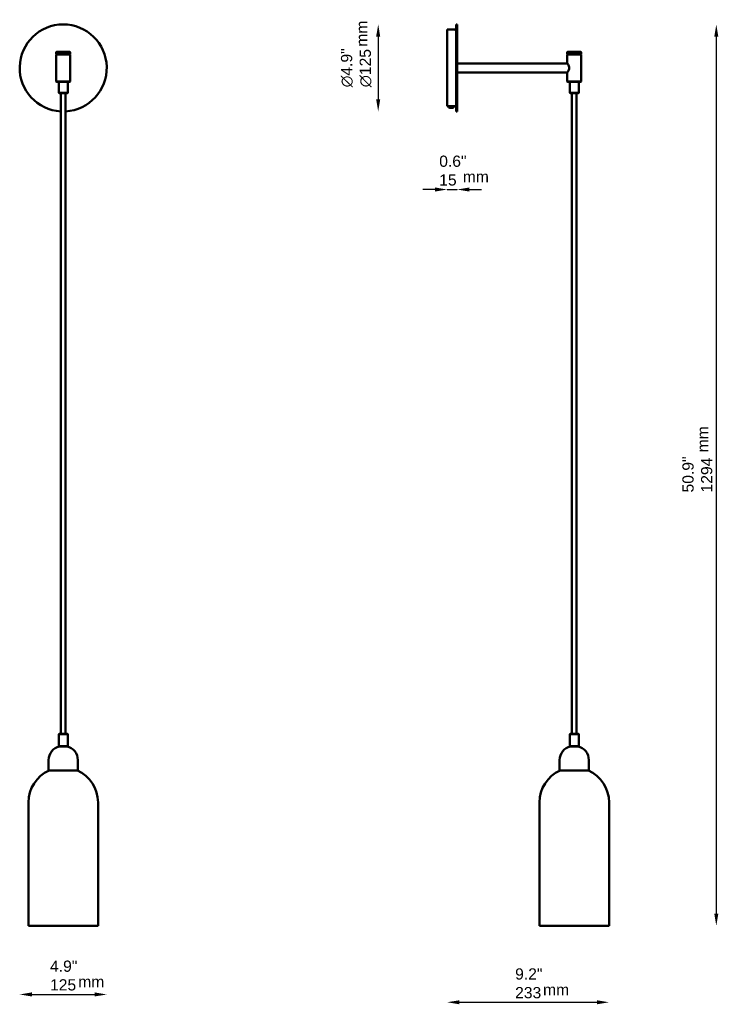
# Model space of a CAD drawing. Header units: millimetres. Extents: x 994 to 1998, y 415 to 1829.
import ezdxf

# ---------------------------------------------------------------- set-up
doc = ezdxf.new("R2010")
doc.units = ezdxf.units.MM
doc.header["$LTSCALE"] = 7
for name, color, linetype, lineweight in [('Symbol (ISO)', 7, 'Continuous', 25), ('Widoczne (ISO)', 7, 'Continuous', 50), ('Wymiar (ISO)', 7, 'Continuous', 25)]:
    doc.layers.add(name, color=color, linetype=linetype, lineweight=lineweight)
doc.styles.add('Tekst notatki (ISO)', font='arial.ttf')
doc.dimstyles.new('Domyślne (ISO)', dxfattribs={"dimscale": 7, "dimtxt": 2.3, "dimasz": 2.5, "dimexe": 3.175, "dimexo": 0, "dimgap": 0.762, "dimtad": 1, "dimdec": 1, "dimlfac": 0.03937, "dimzin": 0, "dimdsep": 46, "dimtxsty": 'Tekst notatki (ISO)', "dimcen": 0.09, "dimdle": 10, "dimclrd": 256, "dimclre": 256, "dimclrt": 256, "dimazin": 2, "dimtfac": 1, "dimtmove": 0, "dimatfit": 3, "dimfxl": 0, "dimtolj": 1, "dimlwd": -1, "dimlwe": -1, "dimarcsym": 0})

# ---------------------------------------------------------------- blocks, each defined once
blk = doc.blocks.new('*D4')
at = {"layer": 'Defpoints', "color": 0, "transparency": 16777216}
for p in [(1622.7, 1821.7), (1840.7, 527.7), (1994.7, 527.7)]:
    blk.add_point(p, dxfattribs=at)
at = {"layer": 'Wymiar (ISO)', "transparency": 16777216}
blk.add_line((1994.7, 1804.2), (1994.7, 545.2), dxfattribs=at)
for points in [[(1991.8, 1804.2), (1997.6, 1804.2), (1994.7, 1821.7)], [(1991.8, 545.2), (1997.6, 545.2), (1994.7, 527.7)]]:
    blk.add_solid(points, dxfattribs=at)
at = {"layer": 'Wymiar (ISO)', "transparency": 16777216, "insert": (1946, 1149.8), "char_height": 16.1, "attachment_point": 1, "rotation": 90, "style": 'Tekst notatki (ISO)'}
blk.add_mtext('\\A1;50.9"\\P1294', dxfattribs=at)
blk = doc.blocks.new('*D5')
at = {"layer": 'Defpoints', "color": 0, "transparency": 16777216}
for p in [(1621.2, 1821.7), (1509.2, 1696.7), (1621.2, 1696.7)]:
    blk.add_point(p, dxfattribs=at)
at = {"layer": 'Wymiar (ISO)', "transparency": 16777216}
blk.add_line((1509.2, 1804.2), (1509.2, 1714.2), dxfattribs=at)
for points in [[(1506.2, 1804.2), (1512.1, 1804.2), (1509.2, 1821.7)], [(1506.2, 1714.2), (1512.1, 1714.2), (1509.2, 1696.7)]]:
    blk.add_solid(points, dxfattribs=at)
at = {"layer": 'Wymiar (ISO)', "transparency": 16777216, "insert": (1455.7, 1731.5), "char_height": 16.1, "attachment_point": 1, "rotation": 90, "style": 'Tekst notatki (ISO)'}
blk.add_mtext('\\A1;{\\fAIGDT|b0|i0;\\ln}\\fArial|b0|i0;{\\H16.1000;4.9"}\\P∅125', dxfattribs=at)
blk = doc.blocks.new('*D6')
at = {"layer": 'Defpoints', "color": 0, "transparency": 16777216}
for p in [(1608.2, 1704.2), (1622.7, 1696.7), (1622.7, 1584.7)]:
    blk.add_point(p, dxfattribs=at)
at = {"layer": 'Wymiar (ISO)', "transparency": 16777216}
for p, q in [((1590.7, 1584.7), (1573.2, 1584.7)), ((1608.2, 1584.7), (1622.7, 1584.7)), ((1640.2, 1584.7), (1657.7, 1584.7))]:
    blk.add_line(p, q, dxfattribs=at)
for points in [[(1590.7, 1587.7), (1590.7, 1581.8), (1608.2, 1584.7)], [(1640.2, 1587.7), (1640.2, 1581.8), (1622.7, 1584.7)]]:
    blk.add_solid(points, dxfattribs=at)
at = {"layer": 'Wymiar (ISO)', "transparency": 16777216, "insert": (1596.8, 1633.4), "char_height": 16.1, "attachment_point": 1, "style": 'Tekst notatki (ISO)'}
blk.add_mtext('\\A1;0.6"\\P15', dxfattribs=at)
blk = doc.blocks.new('*D7')
at = {"layer": 'Defpoints', "color": 0, "transparency": 16777216}
for p in [(994.3, 1759.2), (1119.3, 1759.2), (1119.3, 429.2)]:
    blk.add_point(p, dxfattribs=at)
at = {"layer": 'Wymiar (ISO)', "transparency": 16777216}
blk.add_line((1011.8, 429.2), (1101.8, 429.2), dxfattribs=at)
for points in [[(1011.8, 432.2), (1011.8, 426.3), (994.3, 429.2)], [(1101.8, 432.2), (1101.8, 426.3), (1119.3, 429.2)]]:
    blk.add_solid(points, dxfattribs=at)
at = {"layer": 'Wymiar (ISO)', "transparency": 16777216, "insert": (1037.9, 477.9), "char_height": 16.1, "attachment_point": 1, "style": 'Tekst notatki (ISO)'}
blk.add_mtext('\\A1;4.9"\\P125', dxfattribs=at)
blk = doc.blocks.new('*D8')
at = {"layer": 'Defpoints', "color": 0, "transparency": 16777216}
for p in [(1608.2, 1704.2), (1840.7, 527.7), (1840.7, 418)]:
    blk.add_point(p, dxfattribs=at)
at = {"layer": 'Wymiar (ISO)', "transparency": 16777216}
blk.add_line((1625.7, 418), (1823.2, 418), dxfattribs=at)
for points in [[(1625.7, 420.9), (1625.7, 415.1), (1608.2, 418)], [(1823.2, 420.9), (1823.2, 415.1), (1840.7, 418)]]:
    blk.add_solid(points, dxfattribs=at)
at = {"layer": 'Wymiar (ISO)', "transparency": 16777216, "insert": (1705.8, 466.7), "char_height": 16.1, "attachment_point": 1, "style": 'Tekst notatki (ISO)'}
blk.add_mtext('\\A1;9.2"\\P233', dxfattribs=at)

msp = doc.modelspace()

# ---------------------------------------------------------------- linework, layer by layer
at = {"layer": 'Widoczne (ISO)'}
for p, q in [((1608.17, 1814.24), (1608.17, 1704.24)), ((1619.17, 1814.24), (1608.17, 1814.24)), ((1621.17, 1696.74), (1621.17, 1821.74)), ((1621.17, 1821.74), (1622.67, 1821.74)), ((1622.67, 1696.74), (1622.67, 1821.74)), ((1047.33, 1782.24), (1046.83, 1781.74)), ((1066.83, 1781.74), (1046.83, 1781.74)), ((1046.83, 1781.74), (1046.83, 1779.74)), ((1047.33, 1782.24), (1066.33, 1782.24)), ((1066.33, 1782.24), (1066.83, 1781.74)), ((1066.83, 1781.74), (1066.83, 1779.74)), ((1781.17, 1782.24), (1780.67, 1781.74)), ((1800.67, 1781.74), (1780.67, 1781.74)), ((1780.67, 1781.74), (1780.67, 1779.74)), ((1781.17, 1782.24), (1800.17, 1782.24)), ((1800.17, 1782.24), (1800.67, 1781.74)), ((1800.67, 1781.74), (1800.67, 1779.74)), ((1046.83, 1779.74), (1066.83, 1779.74)), ((1047.33, 1779.24), (1046.83, 1779.74)), ((1047.33, 1779.24), (1046.83, 1778.74)), ((1066.83, 1778.74), (1046.83, 1778.74)), ((1046.83, 1778.74), (1046.83, 1739.74)), ((1066.33, 1779.24), (1047.33, 1779.24)), ((1047.33, 1779.24), (1066.33, 1779.24)), ((1066.33, 1779.24), (1066.83, 1779.74)), ((1066.33, 1779.24), (1066.83, 1778.74)), ((1066.83, 1778.74), (1066.83, 1739.74)), ((1780.67, 1779.74), (1800.67, 1779.74)), ((1781.17, 1779.24), (1780.67, 1779.74)), ((1781.17, 1779.24), (1780.67, 1778.74)), ((1800.67, 1778.74), (1780.67, 1778.74)), ((1780.67, 1778.74), (1780.67, 1765.99)), ((1800.17, 1779.24), (1781.17, 1779.24)), ((1781.17, 1779.24), (1800.17, 1779.24)), ((1800.17, 1779.24), (1800.67, 1779.74)), ((1800.17, 1779.24), (1800.67, 1778.74)), ((1800.67, 1778.74), (1800.67, 1739.74)), ((1780.84, 1765.74), (1622.67, 1765.74)), ((1780.84, 1752.74), (1622.67, 1752.74)), ((1046.83, 1739.74), (1066.83, 1739.74)), ((1047.33, 1739.24), (1046.83, 1739.74)), ((1066.33, 1739.24), (1047.33, 1739.24)), ((1050.33, 1723.74), (1050.33, 1739.24)), ((1063.33, 1723.74), (1063.33, 1739.24)), ((1066.33, 1739.24), (1066.83, 1739.74)), ((1780.67, 1752.49), (1780.67, 1739.74)), ((1780.67, 1739.74), (1800.67, 1739.74)), ((1781.17, 1739.24), (1780.67, 1739.74)), ((1800.17, 1739.24), (1781.17, 1739.24)), ((1784.17, 1733.87), (1784.17, 1739.24)), ((1797.17, 1723.74), (1797.17, 1739.24)), ((1800.17, 1739.24), (1800.67, 1739.74)), ((1784.17, 1733.74), (1784.2, 1733.77)), ((1784.17, 1730.74), (1784.17, 1733.74)), ((1784.17, 1730.74), (1784.2, 1730.72)), ((1784.17, 1723.74), (1784.17, 1730.62)), ((1050.33, 1723.74), (1063.33, 1723.74)), ((1050.83, 1723.24), (1050.33, 1723.74)), ((1062.83, 1723.24), (1050.83, 1723.24)), ((1053.33, 803.24), (1053.33, 1723.24)), ((1060.33, 803.24), (1060.33, 1723.24)), ((1062.83, 1723.24), (1063.33, 1723.74)), ((1784.17, 1723.74), (1797.17, 1723.74)), ((1784.67, 1723.24), (1784.17, 1723.74)), ((1796.67, 1723.24), (1784.67, 1723.24)), ((1787.17, 803.24), (1787.17, 1723.24)), ((1794.17, 803.24), (1794.17, 1723.24)), ((1796.67, 1723.24), (1797.17, 1723.74)), ((1610.07, 1704.24), (1608.17, 1704.24)), ((1617.67, 1704.24), (1610.07, 1704.24)), ((1610.07, 1703.94), (1610.07, 1704.24)), ((1615.77, 1702.04), (1611.97, 1702.04)), ((1619.17, 1704.24), (1617.67, 1704.24)), ((1617.67, 1703.94), (1617.67, 1704.24)), ((1621.17, 1696.74), (1622.67, 1696.74)), ((1050.83, 803.24), (1050.33, 802.74)), ((1063.33, 802.74), (1050.33, 802.74)), ((1050.33, 802.74), (1050.33, 785.74)), ((1050.83, 803.24), (1062.83, 803.24)), ((1062.83, 803.24), (1063.33, 802.74)), ((1063.33, 802.74), (1063.33, 785.74)), ((1784.67, 803.24), (1784.17, 802.74)), ((1797.17, 802.74), (1784.17, 802.74)), ((1784.17, 802.74), (1784.17, 795.87)), ((1784.17, 795.74), (1784.2, 795.77)), ((1784.17, 792.74), (1784.17, 795.74)), ((1784.17, 792.74), (1784.2, 792.72)), ((1784.17, 792.62), (1784.17, 785.74)), ((1784.67, 803.24), (1796.67, 803.24)), ((1796.67, 803.24), (1797.17, 802.74)), ((1797.17, 802.74), (1797.17, 785.74)), ((1050.33, 785.74), (1063.33, 785.74)), ((1050.83, 785.24), (1050.33, 785.74)), ((1062.83, 785.24), (1050.83, 785.24)), ((1062.83, 785.24), (1063.33, 785.74)), ((1784.17, 785.74), (1797.17, 785.74)), ((1784.67, 785.24), (1784.17, 785.74)), ((1796.67, 785.24), (1784.67, 785.24)), ((1796.67, 785.24), (1797.17, 785.74)), ((1035.83, 765.69), (1035.83, 750.69)), ((1077.83, 765.69), (1077.83, 750.69)), ((1769.67, 765.69), (1769.67, 750.69)), ((1811.67, 765.69), (1811.67, 750.69)), ((1035.83, 750.69), (1077.83, 750.69)), ((1769.67, 750.69), (1811.67, 750.69)), ((1006.83, 705), (1006.83, 527.69)), ((1106.83, 705), (1106.83, 527.69)), ((1740.67, 705), (1740.67, 527.69)), ((1840.67, 705), (1840.67, 527.69)), ((1006.83, 527.69), (1106.83, 527.69)), ((1740.67, 527.69), (1840.67, 527.69))]:
    msp.add_line(p, q, dxfattribs=at)
for centre, radius, start, end in [((1056.83, 1759.24), 62.5, 273.21024, 266.78976), ((1619.17, 1812.24), 2, 0, 90), ((1611.97, 1703.94), 1.9, 180, 270), ((1611.47, 1704.64), 0.4, 270, 278.45056), ((1615.77, 1703.94), 1.9, 270, 0), ((1619.17, 1706.24), 2, 270, 0), ((1055.83, 765.69), 20, 102.17718, 180), ((1057.83, 765.69), 20, 0, 77.82282), ((1789.67, 765.69), 20, 102.17718, 180), ((1791.67, 765.69), 20, 0, 77.82282), ((1056.83, 705), 50, 113.94447, 180), ((1056.83, 705), 50, 0, 66.05553), ((1790.67, 705), 50, 113.94447, 180), ((1790.67, 705), 50, 0, 66.05553)]:
    msp.add_arc(centre, radius, start, end, dxfattribs=at)
for points, knots in [([(1780.67, 1765.99), (1780.67, 1765.99), (1780.8, 1765.81), (1781.25, 1765.11), (1781.57, 1764.6), (1782.2, 1763.43), (1782.57, 1762.69), (1783.12, 1761.05), (1783.29, 1760.13), (1783.29, 1759.24), (1783.29, 1758.36), (1783.12, 1757.44), (1782.57, 1755.8), (1782.2, 1755.06), (1781.57, 1753.89), (1781.25, 1753.38), (1780.8, 1752.68), (1780.67, 1752.49), (1780.67, 1752.49)], [3.182447, 3.182447, 3.182447, 3.182447, 3.4460844, 3.4460844, 3.7097218, 3.7097218, 3.9764922, 3.9764922, 4.2432627, 4.2432627, 4.2432627, 4.5100331, 4.5100331, 4.7768036, 4.7768036, 5.040441, 5.040441, 5.3040784, 5.3040784, 5.3040784, 5.3040784]), ([(1784.17, 1733.87), (1784.17, 1733.87), (1784.18, 1733.82), (1784.22, 1733.66), (1784.25, 1733.53), (1784.28, 1733.36), (1784.29, 1733.32), (1784.29, 1733.28)], [0.73608892, 0.73608892, 0.73608892, 0.73608892, 0.79742542, 0.79742542, 0.85876191, 0.85876191, 0.87382826, 0.87382826, 0.87382826, 0.87382826]), ([(1784.29, 1731.21), (1784.29, 1731.17), (1784.28, 1731.13), (1784.25, 1730.96), (1784.22, 1730.83), (1784.18, 1730.66), (1784.17, 1730.62), (1784.17, 1730.62)], [1.08907552, 1.08907552, 1.08907552, 1.08907552, 1.10414187, 1.10414187, 1.16547837, 1.16547837, 1.22681486, 1.22681486, 1.22681486, 1.22681486]), ([(1611.42, 1704.24), (1611.42, 1704.24), (1611.48, 1704.25), (1611.71, 1704.26), (1611.88, 1704.26), (1612.28, 1704.27), (1612.53, 1704.28), (1613.09, 1704.29), (1613.39, 1704.29), (1613.67, 1704.29), (1613.82, 1704.29), (1613.98, 1704.29), (1614.14, 1704.29)], [1.01717581, 1.01717581, 1.01717581, 1.01717581, 1.10194046, 1.10194046, 1.18670511, 1.18670511, 1.27146976, 1.27146976, 1.35623442, 1.35623442, 1.35623442, 1.40162178, 1.40162178, 1.40162178, 1.40162178]), ([(1784.17, 795.87), (1784.17, 795.87), (1784.18, 795.82), (1784.22, 795.66), (1784.25, 795.53), (1784.28, 795.36), (1784.29, 795.32), (1784.29, 795.28)], [0.24536297, 0.24536297, 0.24536297, 0.24536297, 0.30669947, 0.30669947, 0.36803597, 0.36803597, 0.38310231, 0.38310231, 0.38310231, 0.38310231]), ([(1784.29, 793.21), (1784.29, 793.17), (1784.28, 793.13), (1784.25, 792.96), (1784.22, 792.83), (1784.18, 792.66), (1784.17, 792.62), (1784.17, 792.62)], [0.59834958, 0.59834958, 0.59834958, 0.59834958, 0.61341592, 0.61341592, 0.67475242, 0.67475242, 0.73608892, 0.73608892, 0.73608892, 0.73608892])]:
    msp.add_open_spline(points, degree=3, knots=knots, dxfattribs=at)

# ---------------------------------------------------------------- texts
at = {"layer": 'Symbol (ISO)', "char_height": 16.1, "width": 37.4767, "attachment_point": 1, "rotation": 90, "style": 'Tekst notatki (ISO)'}
for insert in [(1477.68, 1789.71), (1967.25, 1207.44)]:
    msp.add_mtext('\\fArial|b0|i0;mm', dxfattribs=dict(at, insert=insert))
at = {"layer": 'Symbol (ISO)', "char_height": 16.1, "width": 37.4767, "attachment_point": 1, "style": 'Tekst notatki (ISO)'}
for insert in [(1630.64, 1611.17), (1078.37, 455.58), (1745.93, 444.05)]:
    msp.add_mtext('\\fArial|b0|i0;mm', dxfattribs=dict(at, insert=insert))

# ---------------------------------------------------------------- dimensions: what is measured, and where the dimension line sits
at = {"layer": 'Wymiar (ISO)'}
for base, p1, p2, angle, text, picture, middle in [((1509.17, 1696.74), (1621.17, 1821.74), (1621.17, 1696.74), 90, '{\\fAIGDT|b0|i0;\\ln}\\fArial|b0|i0;{\\H16.1000;<>"}\\P∅125', '*D5', (1509.17, 1759.24)), ((1994.67, 527.69), (1622.67, 1821.74), (1840.67, 527.69), 90, '<>"\\P1294', '*D4', (1994.67, 1174.72)), ((1119.33, 429.24), (994.33, 1759.24), (1119.33, 1759.24), 180, '<>"\\P125', '*D7', (1056.83, 429.24)), ((1840.67, 418), (1608.17, 1704.24), (1840.67, 527.69), 180, '<>"\\P233', '*D8', (1724.42, 418))]:
    dim = msp.add_linear_dim(base=base, p1=p1, p2=p2, angle=angle, text=text, dimstyle='Domyślne (ISO)', override={"dimgap": 0.762, "dimdec": 1, "dimlfac": 0.03937, "dimpost": '\\X', "dimse1": 1, "dimse2": 1, "dimtol": 0, "dimlim": 0, "dimtp": 0, "dimtm": 0, "dimtdec": 2, "dimtofl": 0, "dimatfit": 1, "dimtvp": -0.25}, dxfattribs=at)
    dim.commit()
    dim.dimension.update_dxf_attribs({"geometry": picture, "text_midpoint": middle, "dimtype": 160})
dim = msp.add_linear_dim(base=(1622.67, 1584.74), p1=(1608.17, 1704.24), p2=(1622.67, 1696.74), text='<>"\\P15', dimstyle='Domyślne (ISO)', override={"dimgap": 0.762, "dimdec": 1, "dimlfac": 0.03937, "dimpost": '\\X', "dimse1": 1, "dimse2": 1, "dimtol": 0, "dimlim": 0, "dimtp": 0, "dimtm": 0, "dimtdec": 2, "dimtofl": 1, "dimatfit": 1, "dimtvp": -0.25}, dxfattribs=at)
dim.commit()
dim.dimension.update_dxf_attribs({"geometry": '*D6', "text_midpoint": (1615.42, 1584.74), "dimtype": 160})

doc.saveas('drawing.dxf')
